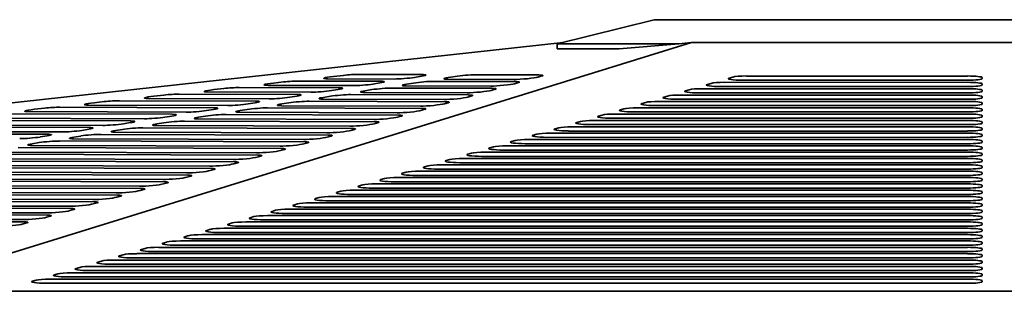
# Model space of a CAD drawing. Header units: millimetres. Extents: x 280 to 1400, y 278 to 909.
# Tile 5 of 11: x 635 to 838, y 854 to 909. Entities that reach past the tile are written whole.
import ezdxf

# ---------------------------------------------------------------- set-up
doc = ezdxf.new("R2010")
doc.units = ezdxf.units.MM
doc.header["$LTSCALE"] = 4
doc.layers.add('Krawędzie widoczne(ISO)', color=7, linetype='Continuous', lineweight=35, true_color=0x262659)

msp = doc.modelspace()

# ---------------------------------------------------------------- linework, layer by layer
at = {"layer": 'Krawędzie widoczne(ISO)'}
for p, q in [((746, 904.5), (766, 909.5)), ((914, 909.5), (766, 909.5)), ((279.5, 853.5), (747.24, 904.81)), ((773.72, 904.81), (607.83, 853.5)), ((746, 904.5), (771.14, 904.5)), ((746, 903.5), (746, 904.5)), ((771.14, 904.5), (758.79, 903.5)), ((773.72, 904.81), (771.14, 904.5)), ((906.28, 904.81), (773.72, 904.81)), ((746, 903.5), (758.79, 903.5)), ((705.04, 898.22), (718.08, 898.18)), ((687.48, 896.44), (689.54, 896.67)), ((692.7, 896.86), (709.49, 896.81)), ((712.36, 897.27), (698.69, 897.31)), ((699.82, 897.8), (701.88, 898.02)), ((709.43, 896.47), (708, 896.24)), ((714.94, 896.22), (716.37, 896.44)), ((718.02, 897.83), (716.59, 897.6)), ((720.6, 896.78), (737.39, 896.73)), ((737.13, 897.19), (723.46, 897.23)), ((723.52, 897.58), (724.96, 897.81)), ((729.18, 898.14), (742.22, 898.1)), ((738.03, 896.52), (737.22, 896.29)), ((742.86, 897.9), (742.05, 897.67)), ((777.02, 896.15), (777.77, 896.37)), ((780.58, 896.58), (830.72, 896.59)), ((781.51, 897.46), (782.26, 897.68)), ((830.72, 897.02), (784.32, 897.02)), ((785.07, 897.89), (830.72, 897.89)), ((833.72, 897.57), (833.72, 897.35)), ((833.72, 896.26), (833.72, 896.04)), ((668.02, 894.16), (692.32, 894.08)), ((695.18, 894.54), (674.01, 894.6)), ((675.14, 895.09), (677.2, 895.32)), ((680.36, 895.51), (700.91, 895.45)), ((703.77, 895.9), (686.35, 895.96)), ((700.84, 895.1), (699.41, 894.87)), ((727.46, 894.44), (706.29, 894.5)), ((706.35, 894.85), (707.78, 895.08)), ((712.01, 895.41), (732.56, 895.35)), ((732.3, 895.82), (714.87, 895.87)), ((733.2, 895.15), (732.39, 894.92)), ((772.53, 894.85), (773.28, 895.06)), ((830.72, 894.4), (775.34, 894.4)), ((776.09, 895.28), (830.72, 895.28)), ((830.72, 895.71), (779.83, 895.71)), ((833.72, 894.95), (833.72, 894.73)), ((650.46, 892.38), (652.51, 892.61)), ((655.68, 892.8), (683.74, 892.72)), ((686.6, 893.17), (661.67, 893.25)), ((662.8, 893.74), (664.86, 893.96)), ((683.67, 892.37), (682.24, 892.14)), ((689.18, 892.12), (690.61, 892.35)), ((692.26, 893.74), (690.83, 893.51)), ((694.84, 892.68), (722.9, 892.6)), ((722.63, 893.06), (697.7, 893.14)), ((697.77, 893.49), (699.2, 893.71)), ((703.43, 894.05), (727.73, 893.98)), ((723.53, 892.39), (722.73, 892.16)), ((728.37, 893.77), (727.56, 893.54)), ((763.54, 892.23), (764.29, 892.45)), ((767.1, 892.66), (830.72, 892.66)), ((768.04, 893.54), (768.78, 893.76)), ((830.72, 893.1), (770.84, 893.1)), ((771.59, 893.97), (830.72, 893.97)), ((833.72, 893.64), (833.72, 893.42)), ((833.72, 892.33), (833.72, 892.11)), ((630.99, 890.1), (666.57, 889.99)), ((669.43, 890.44), (636.99, 890.54)), ((638.12, 891.03), (640.17, 891.25)), ((643.34, 891.45), (675.15, 891.35)), ((678.01, 891.81), (649.33, 891.89)), ((675.09, 891.01), (673.66, 890.78)), ((712.97, 890.31), (680.53, 890.41)), ((680.6, 890.76), (682.03, 890.98)), ((686.25, 891.32), (718.07, 891.22)), ((717.8, 891.69), (689.12, 891.77)), ((718.7, 891.02), (717.9, 890.79)), ((759.05, 890.92), (759.8, 891.14)), ((830.72, 890.48), (761.86, 890.48)), ((762.61, 891.35), (830.72, 891.35)), ((830.72, 891.79), (766.35, 891.79)), ((833.72, 891.02), (833.72, 890.81)), ((618.65, 888.74), (657.98, 888.62)), ((660.84, 889.08), (624.65, 889.19)), ((657.91, 888.28), (656.48, 888.05)), ((663.42, 888.03), (664.85, 888.25)), ((666.5, 889.64), (665.07, 889.41)), ((669.08, 888.59), (708.41, 888.47)), ((708.14, 888.93), (671.94, 889.04)), ((672.01, 889.39), (673.44, 889.62)), ((677.67, 889.95), (713.24, 889.85)), ((709.04, 888.26), (708.24, 888.03)), ((713.87, 889.64), (713.07, 889.41)), ((750.06, 888.3), (750.81, 888.52)), ((753.62, 888.73), (830.72, 888.73)), ((754.56, 889.61), (755.3, 889.83)), ((830.72, 889.17), (757.37, 889.17)), ((758.11, 890.04), (830.72, 890.04)), ((833.72, 889.72), (833.72, 889.5)), ((833.72, 888.41), (833.72, 888.19)), ((593.97, 886.03), (640.81, 885.89)), ((643.67, 886.35), (599.96, 886.48)), ((606.31, 887.39), (649.39, 887.26)), ((652.26, 887.71), (612.3, 887.83)), ((649.33, 886.91), (647.9, 886.68)), ((698.48, 886.18), (654.77, 886.31)), ((654.84, 886.66), (656.27, 886.89)), ((660.5, 887.22), (703.58, 887.09)), ((703.31, 887.56), (663.36, 887.68)), ((704.21, 886.89), (703.41, 886.66)), ((744.64, 886.12), (830.72, 886.12)), ((745.57, 886.99), (746.32, 887.21)), ((830.72, 886.55), (748.38, 886.55)), ((749.13, 887.43), (830.72, 887.43)), ((830.72, 887.86), (752.87, 887.86)), ((833.72, 887.1), (833.72, 886.88)), ((637.67, 883.93), (639.1, 884.16)), ((640.74, 885.54), (639.31, 885.32)), ((643.33, 884.49), (693.92, 884.34)), ((693.65, 884.8), (646.19, 884.95)), ((646.25, 885.3), (647.68, 885.52)), ((651.91, 885.86), (698.75, 885.72)), ((694.55, 884.13), (693.74, 883.9)), ((699.38, 885.51), (698.57, 885.28)), ((736.58, 884.38), (737.33, 884.6)), ((740.14, 884.81), (830.72, 884.81)), ((741.08, 885.69), (741.83, 885.9)), ((830.72, 885.25), (743.89, 885.24)), ((833.72, 885.79), (833.72, 885.57)), ((833.72, 884.48), (833.72, 884.26)), ((683.99, 882.05), (629.02, 882.22)), ((634.74, 883.13), (689.08, 882.96)), ((688.82, 883.43), (637.6, 883.58)), ((689.72, 882.76), (688.91, 882.53)), ((727.6, 881.76), (728.35, 881.98)), ((731.16, 882.19), (830.72, 882.19)), ((732.09, 883.07), (732.84, 883.29)), ((830.72, 882.63), (734.9, 882.63)), ((735.65, 883.5), (830.72, 883.5)), ((830.72, 883.94), (739.39, 883.94)), ((833.72, 883.17), (833.72, 882.96)), ((617.57, 880.4), (679.42, 880.21)), ((679.16, 880.68), (620.43, 880.85)), ((626.15, 881.76), (684.25, 881.59)), ((680.06, 880), (679.25, 879.77)), ((684.89, 881.38), (684.08, 881.15)), ((723.11, 880.45), (723.86, 880.67)), ((830.72, 880.01), (725.92, 880.01)), ((726.66, 880.88), (830.72, 880.88)), ((830.72, 881.32), (730.41, 881.32)), ((833.72, 881.86), (833.72, 881.65)), ((833.72, 880.56), (833.72, 880.34)), ((669.49, 877.92), (603.26, 878.12)), ((608.98, 879.03), (674.59, 878.83)), ((674.32, 879.3), (611.84, 879.49)), ((675.22, 878.63), (674.42, 878.4)), ((714.12, 877.84), (714.87, 878.05)), ((717.68, 878.27), (830.72, 878.27)), ((718.61, 879.14), (719.36, 879.36)), ((830.72, 878.7), (721.42, 878.7)), ((722.17, 879.57), (830.72, 879.58)), ((833.72, 879.25), (833.72, 879.03)), ((833.72, 877.94), (833.72, 877.72)), ((591.81, 876.3), (664.93, 876.08)), ((664.66, 876.55), (594.67, 876.76)), ((600.4, 877.67), (669.76, 877.46)), ((665.56, 875.87), (664.76, 875.65)), ((670.39, 877.25), (669.59, 877.02)), ((709.63, 876.53), (710.38, 876.74)), ((830.72, 876.09), (712.44, 876.08)), ((713.19, 876.96), (830.72, 876.96)), ((830.72, 877.39), (716.93, 877.39)), ((833.72, 876.63), (833.72, 876.41)), ((655, 873.79), (577.5, 874.03)), ((583.22, 874.94), (660.1, 874.7)), ((659.83, 875.17), (586.09, 875.39)), ((660.73, 874.5), (659.93, 874.27)), ((700.64, 873.91), (701.39, 874.13)), ((704.2, 874.34), (830.72, 874.34)), ((705.14, 875.22), (705.88, 875.44)), ((830.72, 874.78), (707.95, 874.78)), ((708.69, 875.65), (830.72, 875.65)), ((833.72, 875.32), (833.72, 875.1)), ((833.72, 874.01), (833.72, 873.8)), ((566.05, 872.21), (650.44, 871.95)), ((650.17, 872.42), (568.91, 872.66)), ((574.64, 873.57), (655.27, 873.33)), ((655.9, 873.12), (655.1, 872.89)), ((696.15, 872.6), (696.9, 872.82)), ((830.72, 872.16), (698.96, 872.16)), ((699.71, 873.03), (830.72, 873.03)), ((830.72, 873.47), (703.45, 873.47)), ((833.72, 872.71), (833.72, 872.49)), ((640.51, 869.66), (551.74, 869.93)), ((557.47, 870.84), (645.61, 870.58)), ((645.34, 871.04), (560.33, 871.3)), ((646.24, 870.37), (645.43, 870.14)), ((651.07, 871.75), (650.26, 871.52)), ((687.16, 869.98), (687.91, 870.2)), ((690.72, 870.41), (830.72, 870.42)), ((691.66, 871.29), (692.4, 871.51)), ((830.72, 870.85), (694.47, 870.85)), ((695.21, 871.72), (830.72, 871.72)), ((833.72, 871.4), (833.72, 871.18)), ((833.72, 870.09), (833.72, 869.87)), ((540.29, 868.11), (635.94, 867.82)), ((635.68, 868.29), (543.16, 868.57)), ((548.88, 869.48), (640.77, 869.2)), ((641.41, 868.99), (640.6, 868.76)), ((681.74, 867.8), (830.72, 867.8)), ((682.67, 868.68), (683.42, 868.89)), ((830.72, 868.23), (685.48, 868.23)), ((686.23, 869.11), (830.72, 869.11)), ((830.72, 869.54), (689.97, 869.54)), ((833.72, 868.78), (833.72, 868.56)), ((636.58, 867.62), (635.77, 867.39)), ((673.68, 866.06), (674.43, 866.28)), ((677.24, 866.49), (830.72, 866.49)), ((678.18, 867.37), (678.93, 867.59)), ((830.72, 866.93), (680.99, 866.93)), ((833.72, 867.47), (833.72, 867.25)), ((833.72, 866.16), (833.72, 865.95)), ((664.7, 863.44), (665.45, 863.66)), ((668.26, 863.87), (830.72, 863.87)), ((669.19, 864.75), (669.94, 864.97)), ((830.72, 864.31), (672, 864.31)), ((672.75, 865.18), (830.72, 865.18)), ((830.72, 865.62), (676.49, 865.62)), ((833.72, 864.85), (833.72, 864.64)), ((660.21, 862.13), (660.96, 862.35)), ((830.72, 861.69), (663.02, 861.69)), ((663.77, 862.56), (830.72, 862.56)), ((830.72, 863), (667.51, 863)), ((833.72, 863.55), (833.72, 863.33)), ((833.72, 862.24), (833.72, 862.02)), ((651.22, 859.52), (651.97, 859.73)), ((654.78, 859.95), (830.72, 859.95)), ((655.71, 860.82), (656.46, 861.04)), ((830.72, 860.38), (658.52, 860.38)), ((659.27, 861.26), (830.72, 861.26)), ((833.72, 860.93), (833.72, 860.71)), ((833.72, 859.62), (833.72, 859.4)), ((646.73, 858.21), (647.48, 858.43)), ((830.72, 857.77), (649.54, 857.77)), ((650.29, 858.64), (830.72, 858.64)), ((830.72, 859.08), (654.03, 859.07)), ((833.72, 858.31), (833.72, 858.09)), ((637.74, 855.59), (638.49, 855.81)), ((641.3, 856.02), (830.72, 856.02)), ((642.24, 856.9), (642.98, 857.12)), ((830.72, 856.46), (645.05, 856.46)), ((645.79, 857.33), (830.72, 857.33)), ((833.72, 857), (833.72, 856.78)), ((833.72, 855.69), (833.72, 855.48)), ((1072.17, 853.5), (607.83, 853.5)), ((830.72, 855.15), (640.55, 855.15))]:
    msp.add_line(p, q, dxfattribs=at)
for centre, major_axis, ratio, start_param, end_param in [((702.89, 897.88), (2.99, 0.24), 0.080452, 0.763617, 1.910813), ((688.5, 896.3), (-2.99, -0.24), 0.080452, 5.052406, 7.046802), ((690.55, 896.52), (2.99, 0.24), 0.080452, 0.763617, 1.910813), ((700.84, 897.65), (-2.99, -0.24), 0.080452, 5.052406, 7.046802), ((705.92, 896.24), (-2.99, -0.24), 0.080452, 0.763617, 2.334413), ((707.35, 896.47), (2.99, 0.24), 0.080452, 5.476005, 7.046802), ((714.5, 897.61), (-2.99, -0.24), 0.080452, 0.763617, 2.334413), ((717.02, 896.21), (-2.99, -0.24), 0.080452, 5.476005, 7.046802), ((718.45, 896.44), (2.99, 0.24), 0.080452, 0.763617, 2.334413), ((715.93, 897.84), (2.99, 0.24), 0.080452, 5.476005, 7.046802), ((725.61, 897.58), (-2.99, -0.24), 0.080452, 5.476005, 7.046802), ((727.04, 897.8), (2.99, 0.24), 0.080452, 0.763617, 2.334413), ((734.44, 896.16), (2.99, 0.24), 0.080452, 3.905209, 5.899605), ((739.27, 897.53), (2.99, 0.24), 0.080452, 3.905209, 5.899605), ((735.25, 896.39), (2.99, 0.24), 0.080452, 5.899605, 7.046802), ((740.08, 897.76), (2.99, 0.24), 0.080452, 5.899605, 7.046802), ((780.58, 896.26), (-3, 0), 0.109042, 4.712452, 5.925002), ((784.32, 897.35), (-3, 0), 0.109042, 5.925002, 7.854044), ((785.07, 897.57), (-3, 0), 0.109042, 4.712452, 5.925002), ((830.72, 897.57), (3, 0), 0.109042, 0.000063, 1.570859), ((830.72, 897.35), (3, 0), 0.109042, 4.712452, 6.283248), ((830.72, 896.26), (3, 0), 0.109042, 0.000063, 1.570859), ((665.87, 893.82), (2.99, 0.24), 0.080452, 0.763617, 1.910813), ((676.15, 894.94), (-2.99, -0.24), 0.080452, 5.052406, 7.046802), ((678.21, 895.17), (2.99, 0.24), 0.080452, 0.763617, 1.910813), ((697.33, 894.88), (-2.99, -0.24), 0.080452, 0.763617, 2.334413), ((698.76, 895.11), (2.99, 0.24), 0.080452, 5.476005, 7.046802), ((708.43, 894.85), (-2.99, -0.24), 0.080452, 5.476005, 7.046802), ((709.87, 895.07), (2.99, 0.24), 0.080452, 0.763617, 2.334413), ((729.61, 894.78), (2.99, 0.24), 0.080452, 3.905209, 5.899605), ((730.42, 895.01), (2.99, 0.24), 0.080452, 5.899605, 7.046802), ((775.34, 894.73), (-3, 0), 0.109042, 5.925002, 7.854044), ((776.09, 894.95), (-3, 0), 0.109042, 4.712452, 5.925002), ((779.83, 896.04), (-3, 0), 0.109042, 5.925002, 7.854044), ((830.72, 896.04), (3, 0), 0.109042, 4.712452, 6.283248), ((830.72, 894.95), (3, 0), 0.109042, 0.000063, 1.570859), ((830.72, 894.73), (3, 0), 0.109042, 4.712452, 6.283248), ((651.47, 892.24), (-2.99, -0.24), 0.080452, 5.052406, 7.046802), ((653.53, 892.46), (2.99, 0.24), 0.080452, 0.763617, 1.910813), ((663.81, 893.59), (-2.99, -0.24), 0.080452, 5.052406, 7.046802), ((680.16, 892.15), (-2.99, -0.24), 0.080452, 0.763617, 2.334413), ((681.59, 892.38), (2.99, 0.24), 0.080452, 5.476005, 7.046802), ((688.75, 893.51), (-2.99, -0.24), 0.080452, 0.763617, 2.334413), ((691.26, 892.12), (-2.99, -0.24), 0.080452, 5.476005, 7.046802), ((692.69, 892.34), (2.99, 0.24), 0.080452, 0.763617, 2.334413), ((690.18, 893.74), (2.99, 0.24), 0.080452, 5.476005, 7.046802), ((699.85, 893.48), (-2.99, -0.24), 0.080452, 5.476005, 7.046802), ((701.28, 893.71), (2.99, 0.24), 0.080452, 0.763617, 2.334413), ((719.95, 892.03), (2.99, 0.24), 0.080452, 3.905209, 5.899605), ((724.78, 893.4), (2.99, 0.24), 0.080452, 3.905209, 5.899605), ((720.75, 892.26), (2.99, 0.24), 0.080452, 5.899605, 7.046802), ((725.59, 893.63), (2.99, 0.24), 0.080452, 5.899605, 7.046802), ((766.35, 892.11), (-3, 0), 0.109042, 5.925002, 7.854044), ((767.1, 892.33), (-3, 0), 0.109042, 4.712452, 5.925002), ((770.84, 893.42), (-3, 0), 0.109042, 5.925002, 7.854044), ((771.59, 893.64), (-3, 0), 0.109042, 4.712452, 5.925002), ((830.72, 893.64), (3, 0), 0.109042, 0.000063, 1.570859), ((830.72, 893.42), (3, 0), 0.109042, 4.712452, 6.283248), ((830.72, 892.33), (3, 0), 0.109042, 0.000063, 1.570859), ((830.72, 892.11), (3, 0), 0.109042, 4.712452, 6.283248), ((639.13, 890.88), (-2.99, -0.24), 0.080452, 5.052406, 7.046802), ((641.19, 891.11), (2.99, 0.24), 0.080452, 0.763617, 1.910813), ((671.57, 890.78), (-2.99, -0.24), 0.080452, 0.763617, 2.334413), ((673, 891.01), (2.99, 0.24), 0.080452, 5.476005, 7.046802), ((682.68, 890.75), (-2.99, -0.24), 0.080452, 5.476005, 7.046802), ((684.11, 890.98), (2.99, 0.24), 0.080452, 0.763617, 2.334413), ((715.12, 890.65), (2.99, 0.24), 0.080452, 3.905209, 5.899605), ((715.92, 890.88), (2.99, 0.24), 0.080452, 5.899605, 7.046802), ((761.86, 890.81), (-3, 0), 0.109042, 5.925002, 7.854044), ((762.61, 891.02), (-3, 0), 0.109042, 4.712452, 5.925002), ((830.72, 891.02), (3, 0), 0.109042, 0.000063, 1.570859), ((830.72, 890.81), (3, 0), 0.109042, 4.712452, 6.283248), ((654.4, 888.05), (-2.99, -0.24), 0.080452, 0.763617, 2.334413), ((655.83, 888.28), (2.99, 0.24), 0.080452, 5.476005, 7.046802), ((662.99, 889.42), (-2.99, -0.24), 0.080452, 0.763617, 2.334413), ((665.51, 888.02), (-2.99, -0.24), 0.080452, 5.476005, 7.046802), ((666.94, 888.25), (2.99, 0.24), 0.080452, 0.763617, 2.334413), ((664.42, 889.65), (2.99, 0.24), 0.080452, 5.476005, 7.046802), ((674.09, 889.39), (-2.99, -0.24), 0.080452, 5.476005, 7.046802), ((675.52, 889.61), (2.99, 0.24), 0.080452, 0.763617, 2.334413), ((705.46, 887.9), (2.99, 0.24), 0.080452, 3.905209, 5.899605), ((710.29, 889.28), (2.99, 0.24), 0.080452, 3.905209, 5.899605), ((706.26, 888.13), (2.99, 0.24), 0.080452, 5.899605, 7.046802), ((711.09, 889.5), (2.99, 0.24), 0.080452, 5.899605, 7.046802), ((752.87, 888.19), (-3, 0), 0.109042, 5.925002, 7.854044), ((753.62, 888.41), (-3, 0), 0.109042, 4.712452, 5.925002), ((757.37, 889.5), (-3, 0), 0.109042, 5.925002, 7.854044), ((758.11, 889.72), (-3, 0), 0.109042, 4.712452, 5.925002), ((830.72, 889.72), (3, 0), 0.109042, 0.000063, 1.570859), ((830.72, 889.5), (3, 0), 0.109042, 4.712452, 6.283248), ((830.72, 888.41), (3, 0), 0.109042, 0.000063, 1.570859), ((830.72, 888.19), (3, 0), 0.109042, 4.712452, 6.283248), ((645.82, 886.69), (-2.99, -0.24), 0.080452, 0.763617, 2.334413), ((647.25, 886.92), (2.99, 0.24), 0.080452, 5.476005, 7.046802), ((656.92, 886.66), (-2.99, -0.24), 0.080452, 5.476005, 7.046802), ((658.35, 886.88), (2.99, 0.24), 0.080452, 0.763617, 2.334413), ((700.63, 886.52), (2.99, 0.24), 0.080452, 3.905209, 5.899605), ((701.43, 886.75), (2.99, 0.24), 0.080452, 5.899605, 7.046802), ((744.64, 885.79), (-3, 0), 0.109042, 4.712452, 5.925002), ((748.38, 886.88), (-3, 0), 0.109042, 5.925002, 7.854044), ((749.13, 887.1), (-3, 0), 0.109042, 4.712452, 5.925002), ((830.72, 887.1), (3, 0), 0.109042, 0.000063, 1.570859), ((830.72, 886.88), (3, 0), 0.109042, 4.712452, 6.283248), ((830.72, 885.79), (3, 0), 0.109042, 0.000063, 1.570859), ((637.23, 885.32), (-2.99, -0.24), 0.080452, 0.763617, 2.334413), ((641.18, 884.15), (2.99, 0.24), 0.080452, 0.763617, 2.334413), ((638.66, 885.55), (2.99, 0.24), 0.080452, 5.476005, 7.046802), ((648.33, 885.29), (-2.99, -0.24), 0.080452, 5.476005, 7.046802), ((649.76, 885.52), (2.99, 0.24), 0.080452, 0.763617, 2.334413), ((695.79, 885.15), (2.99, 0.24), 0.080452, 3.905209, 5.899605), ((691.77, 884), (2.99, 0.24), 0.080452, 5.899605, 7.046802), ((696.6, 885.38), (2.99, 0.24), 0.080452, 5.899605, 7.046802), ((739.39, 884.26), (-3, 0), 0.109042, 5.925002, 7.854044), ((740.14, 884.48), (-3, 0), 0.109042, 4.712452, 5.925002), ((743.89, 885.57), (-3, 0), 0.109042, 5.925002, 7.854044), ((830.72, 885.57), (3, 0), 0.109042, 4.712452, 6.283248), ((830.72, 884.48), (3, 0), 0.109042, 0.000063, 1.570859), ((830.72, 884.26), (3, 0), 0.109042, 4.712452, 6.283248), ((639.75, 883.92), (-2.99, -0.24), 0.080452, 5.476005, 7.046802), ((686.13, 882.39), (2.99, 0.24), 0.080452, 3.905209, 5.899605), ((690.96, 883.77), (2.99, 0.24), 0.080452, 3.905209, 5.899605), ((686.94, 882.62), (2.99, 0.24), 0.080452, 5.899605, 7.046802), ((731.16, 881.86), (-3, 0), 0.109042, 4.712452, 5.925002), ((734.9, 882.95), (-3, 0), 0.109042, 5.925002, 7.854044), ((735.65, 883.17), (-3, 0), 0.109042, 4.712452, 5.925002), ((830.72, 883.17), (3, 0), 0.109042, 0.000063, 1.570859), ((830.72, 882.96), (3, 0), 0.109042, 4.712452, 6.283248), ((830.72, 881.86), (3, 0), 0.109042, 0.000063, 1.570859), ((681.3, 881.02), (2.99, 0.24), 0.080452, 3.905209, 5.899605), ((677.28, 879.87), (2.99, 0.24), 0.080452, 5.899605, 7.046802), ((682.11, 881.25), (2.99, 0.24), 0.080452, 5.899605, 7.046802), ((725.92, 880.34), (-3, 0), 0.109042, 5.925002, 7.854044), ((726.67, 880.56), (-3, 0), 0.109042, 4.712452, 5.925002), ((730.41, 881.65), (-3, 0), 0.109042, 5.925002, 7.854044), ((830.72, 881.65), (3, 0), 0.109042, 4.712452, 6.283248), ((830.72, 880.56), (3, 0), 0.109042, 0.000063, 1.570859), ((830.72, 880.34), (3, 0), 0.109042, 4.712452, 6.283248), ((671.64, 878.26), (2.99, 0.24), 0.080452, 3.905209, 5.899605), ((676.47, 879.64), (2.99, 0.24), 0.080452, 3.905209, 5.899605), ((672.44, 878.49), (2.99, 0.24), 0.080452, 5.899605, 7.046802), ((717.68, 877.94), (-3, 0), 0.109042, 4.712452, 5.925002), ((721.42, 879.03), (-3, 0), 0.109042, 5.925002, 7.854044), ((722.17, 879.25), (-3, 0), 0.109042, 4.712452, 5.925002), ((830.72, 879.25), (3, 0), 0.109042, 0.000063, 1.570859), ((830.72, 879.03), (3, 0), 0.109042, 4.712452, 6.283248), ((830.72, 877.94), (3, 0), 0.109042, 0.000063, 1.570859), ((666.81, 876.89), (2.99, 0.24), 0.080452, 3.905209, 5.899605), ((662.78, 875.74), (2.99, 0.24), 0.080452, 5.899605, 7.046802), ((667.61, 877.12), (2.99, 0.24), 0.080452, 5.899605, 7.046802), ((712.44, 876.41), (-3, 0), 0.109042, 5.925002, 7.854044), ((713.19, 876.63), (-3, 0), 0.109042, 4.712452, 5.925002), ((716.93, 877.72), (-3, 0), 0.109042, 5.925002, 7.854044), ((830.72, 877.72), (3, 0), 0.109042, 4.712452, 6.283248), ((830.72, 876.63), (3, 0), 0.109042, 0.000063, 1.570859), ((830.72, 876.41), (3, 0), 0.109042, 4.712452, 6.283248), ((657.15, 874.13), (2.99, 0.24), 0.080452, 3.905209, 5.899605), ((661.98, 875.51), (2.99, 0.24), 0.080452, 3.905209, 5.899605), ((657.95, 874.36), (2.99, 0.24), 0.080452, 5.899605, 7.046802), ((703.45, 873.8), (-3, 0), 0.109042, 5.925002, 7.854044), ((704.2, 874.01), (-3, 0), 0.109042, 4.712452, 5.925002), ((707.95, 875.1), (-3, 0), 0.109042, 5.925002, 7.854044), ((708.69, 875.32), (-3, 0), 0.109042, 4.712452, 5.925002), ((830.72, 875.32), (3, 0), 0.109042, 0.000063, 1.570859), ((830.72, 875.1), (3, 0), 0.109042, 4.712452, 6.283248), ((830.72, 874.01), (3, 0), 0.109042, 0.000063, 1.570859), ((652.32, 872.76), (2.99, 0.24), 0.080452, 3.905209, 5.899605), ((648.29, 871.61), (2.99, 0.24), 0.080452, 5.899605, 7.046802), ((653.12, 872.99), (2.99, 0.24), 0.080452, 5.899605, 7.046802), ((698.96, 872.49), (-3, 0), 0.109042, 5.925002, 7.854044), ((699.71, 872.7), (-3, 0), 0.109042, 4.712452, 5.925002), ((830.72, 873.8), (3, 0), 0.109042, 4.712452, 6.283248), ((830.72, 872.71), (3, 0), 0.109042, 0.000063, 1.570859), ((830.72, 872.49), (3, 0), 0.109042, 4.712452, 6.283248), ((642.65, 870), (2.99, 0.24), 0.080452, 3.905209, 5.899605), ((647.48, 871.38), (2.99, 0.24), 0.080452, 3.905209, 5.899605), ((643.46, 870.23), (2.99, 0.24), 0.080452, 5.899605, 7.046802), ((689.97, 869.87), (-3, 0), 0.109042, 5.925002, 7.854044), ((690.72, 870.09), (-3, 0), 0.109042, 4.712452, 5.925002), ((694.47, 871.18), (-3, 0), 0.109042, 5.925002, 7.854044), ((695.21, 871.4), (-3, 0), 0.109042, 4.712452, 5.925002), ((830.72, 871.4), (3, 0), 0.109042, 0.000063, 1.570859), ((830.72, 871.18), (3, 0), 0.109042, 4.712452, 6.283248), ((830.72, 870.09), (3, 0), 0.109042, 0.000063, 1.570859), ((830.72, 869.87), (3, 0), 0.109042, 4.712452, 6.283248), ((637.82, 868.63), (2.99, 0.24), 0.080452, 3.905209, 5.899605), ((633.8, 867.48), (2.99, 0.24), 0.080452, 5.899605, 7.046802), ((638.63, 868.86), (2.99, 0.24), 0.080452, 5.899605, 7.046802), ((681.74, 867.47), (-3, 0), 0.109042, 4.712452, 5.925002), ((685.48, 868.56), (-3, 0), 0.109042, 5.925002, 7.854044), ((686.23, 868.78), (-3, 0), 0.109042, 4.712452, 5.925002), ((830.72, 868.78), (3, 0), 0.109042, 0.000063, 1.570859), ((830.72, 868.56), (3, 0), 0.109042, 4.712452, 6.283248), ((830.72, 867.47), (3, 0), 0.109042, 0.000063, 1.570859), ((632.99, 867.25), (2.99, 0.24), 0.080452, 3.905209, 5.899605), ((676.49, 865.94), (-3, 0), 0.109042, 5.925002, 7.854044), ((677.24, 866.16), (-3, 0), 0.109042, 4.712452, 5.925002), ((680.99, 867.25), (-3, 0), 0.109042, 5.925002, 7.854044), ((830.72, 867.25), (3, 0), 0.109042, 4.712452, 6.283248), ((830.72, 866.16), (3, 0), 0.109042, 0.000063, 1.570859), ((830.72, 865.95), (3, 0), 0.109042, 4.712452, 6.283248), ((668.26, 863.55), (-3, 0), 0.109042, 4.712452, 5.925002), ((672, 864.64), (-3, 0), 0.109042, 5.925002, 7.854044), ((672.75, 864.85), (-3, 0), 0.109042, 4.712452, 5.925002), ((830.72, 864.85), (3, 0), 0.109042, 0.000063, 1.570859), ((830.72, 864.64), (3, 0), 0.109042, 4.712452, 6.283248), ((830.72, 863.55), (3, 0), 0.109042, 0.000063, 1.570859), ((663.02, 862.02), (-3, 0), 0.109042, 5.925002, 7.854044), ((663.77, 862.24), (-3, 0), 0.109042, 4.712452, 5.925002), ((667.51, 863.33), (-3, 0), 0.109042, 5.925002, 7.854044), ((830.72, 863.33), (3, 0), 0.109042, 4.712452, 6.283248), ((830.72, 862.24), (3, 0), 0.109042, 0.000063, 1.570859), ((830.72, 862.02), (3, 0), 0.109042, 4.712452, 6.283248), ((654.78, 859.62), (-3, 0), 0.109042, 4.712452, 5.925002), ((658.52, 860.71), (-3, 0), 0.109042, 5.925002, 7.854044), ((659.27, 860.93), (-3, 0), 0.109042, 4.712452, 5.925002), ((830.72, 860.93), (3, 0), 0.109042, 0.000063, 1.570859), ((830.72, 860.71), (3, 0), 0.109042, 4.712452, 6.283248), ((830.72, 859.62), (3, 0), 0.109042, 0.000063, 1.570859), ((649.54, 858.09), (-3, 0), 0.109042, 5.925002, 7.853982), ((650.29, 858.31), (-3, 0), 0.109042, 4.712389, 5.925002), ((654.03, 859.4), (-3, 0), 0.109042, 5.925002, 7.854044), ((830.72, 859.4), (3, 0), 0.109042, 4.712452, 6.283248), ((830.72, 858.31), (3, 0), 0.109042, 0, 1.570796), ((830.72, 858.09), (3, 0), 0.109042, 4.712389, 6.283185), ((640.55, 855.48), (-3, 0), 0.109042, 5.925002, 7.853982), ((641.3, 855.69), (-3, 0), 0.109042, 4.712389, 5.925002), ((645.05, 856.78), (-3, 0), 0.109042, 5.925002, 7.853982), ((645.79, 857), (-3, 0), 0.109042, 4.712389, 5.925002), ((830.72, 857), (3, 0), 0.109042, 0, 1.570796), ((830.72, 856.78), (3, 0), 0.109042, 4.712389, 6.283185), ((830.72, 855.69), (3, 0), 0.109042, 0, 1.570796), ((830.72, 855.48), (3, 0), 0.109042, 4.712389, 6.283185)]:
    msp.add_ellipse(centre, major_axis=major_axis, ratio=ratio, start_param=start_param, end_param=end_param, dxfattribs=at)

doc.saveas('drawing.dxf')
